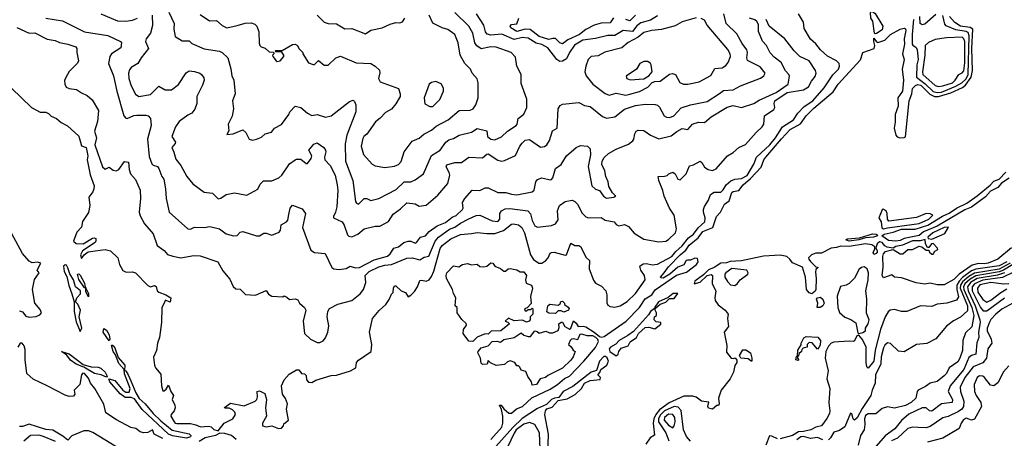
# Model space of a CAD drawing. Extents: x 1995148 to 2088947, y 769131 to 906009.
# Tile 212 of 256: x 2030765 to 2037912, y 824644 to 827683. Entities that reach past the tile are written whole.
import ezdxf

# ---------------------------------------------------------------- set-up
doc = ezdxf.new("R2010")
doc.units = 0

msp = doc.modelspace()

# ---------------------------------------------------------------- linework, layer by layer
at = {"layer": '0CON05XD'}
for points in [[(2030706.2, 827186.2), (2030850, 827045), (2030915, 827012.5), (2030955, 827012.5), (2030975, 827002.5), (2030995, 826982.5), (2031032.5, 826965), (2031066.8, 826936.8), (2031111.7, 826911.7), (2031195, 826836.7), (2031215, 826767.5), (2031247.5, 826755), (2031260, 826695), (2031256, 826665), (2031277.3, 826557.3), (2031305, 826477.5), (2031303.1, 826455), (2031296.4, 826433.6), (2031266.7, 826395), (2031273.8, 826335), (2031265, 826282.5), (2031222.3, 826217.7), (2031213.6, 826176.4), (2031180.5, 826139.5), (2031156.7, 826075), (2031175, 826058.8), (2031225, 826056.7), (2031295, 826096.7), (2031305, 826100), (2031317.5, 826095), (2031318.8, 826075), (2031312.5, 826065), (2031222.5, 826005), (2031207.5, 825975), (2031215, 825950), (2031233.3, 825976.7), (2031262.3, 825997.7), (2031314.4, 826005.6), (2031385, 826014.6), (2031425.3, 826005.3), (2031478.8, 825955), (2031490.8, 825905), (2031515, 825862.9), (2031538.8, 825851.2), (2031585, 825852), (2031605, 825846), (2031695, 825754), (2031715, 825743.3), (2031745, 825752.5), (2031755, 825747.5), (2031763.8, 825715), (2031774.2, 825704.2), (2031825, 825686.2), (2031862.5, 825665), (2031858.3, 825631.7), (2031821.7, 825648.3), (2031820, 825635), (2031796, 825595), (2031795.7, 825485), (2031780, 825375), (2031765.7, 825334.3), (2031758.6, 825281.4), (2031736.4, 825233.6), (2031743.8, 825175), (2031750, 825155), (2031790.5, 825110.5), (2031793.8, 825025), (2031805, 824990), (2031815, 824990), (2031829.3, 825000.7), (2031845, 825030), (2031863.3, 824983.3), (2031882.5, 824955), (2031873.3, 824925), (2031891.2, 824885), (2031893.8, 824865), (2031886.1, 824843.9), (2031863.9, 824816.1), (2031863.3, 824805), (2031886.7, 824765), (2031895, 824754), (2031905, 824752), (2032005, 824752.5), (2032043.1, 824743.1), (2032078.3, 824728.3), (2032135, 824733.3), (2032155, 824727.5), (2032175, 824707.5), (2032205, 824697.5), (2032250, 824755), (2032312.5, 824785), (2032331.7, 824818.3), (2032327.5, 824835), (2032310.7, 824850.7), (2032285, 824862.5), (2032255, 824862.5), (2032251.7, 824868.3), (2032295, 824900), (2032395, 824881.2), (2032475, 824913.3), (2032486.7, 824925), (2032492.5, 824945), (2032490, 824985), (2032505, 824990), (2032545, 824970), (2032556.7, 824925), (2032550, 824865), (2032556.7, 824805), (2032527.5, 824755), (2032527.5, 824735), (2032555, 824726.7), (2032596.1, 824736.1), (2032645, 824716.7), (2032665, 824717.5), (2032680, 824735), (2032681.7, 824748.3), (2032716.7, 824775), (2032702.5, 824855), (2032710, 824895), (2032695, 824932.5), (2032673.3, 824965), (2032666.7, 825025), (2032685, 825070), (2032720.7, 825109.3), (2032775, 825142.5), (2032791.7, 825141.7), (2032810, 825115), (2032831.7, 825111.7), (2032845, 825100), (2032848.3, 825068.3), (2032861.7, 825051.7), (2032885, 825050), (2032915, 825067.5), (2033025, 825101.2), (2033065, 825102), (2033167.5, 825135), (2033206.2, 825155), (2033210, 825195), (2033225, 825212.5), (2033316.1, 825273.9), (2033321.2, 825325), (2033303.3, 825415), (2033326.2, 825515), (2033375, 825573.3), (2033423.3, 825615), (2033448.3, 825651.7), (2033465, 825690), (2033477, 825703), (2033477.5, 825735), (2033485, 825750), (2033495, 825750), (2033533.9, 825713.9), (2033565, 825702.5), (2033585, 825672.5), (2033605, 825683.3), (2033630.5, 825709.5), (2033653.8, 825745), (2033670.7, 825789.3), (2033685, 825792.5), (2033715, 825786.2), (2033736.7, 825795), (2033755, 825818.8), (2033771.5, 825858.5), (2033818.1, 826021.9), (2033832.2, 826045), (2033895, 826091.8), (2033964.4, 826124.4), (2034045, 826130), (2034085, 826139.4), (2034155, 826130), (2034215, 826132.2), (2034278.1, 826151.9), (2034335, 826198.8), (2034348.3, 826201.7), (2034386.7, 826195), (2034409.2, 826175), (2034430, 826135), (2034473.8, 825975), (2034495, 825942.9), (2034532.5, 825915), (2034555, 825916), (2034583.3, 825935), (2034601.2, 825955), (2034615, 825987.5), (2034625, 825993.8), (2034645, 825996), (2034725, 825973.8), (2034733.8, 825976.2), (2034765, 826060), (2034795, 826043.3), (2034825, 826043.3), (2034835, 826037.5), (2034877.3, 825957.3), (2034900.8, 825935), (2034899.4, 825875), (2034931.1, 825791.1), (2034945, 825771.4), (2034987.6, 825747.6), (2035020, 825715), (2035027, 825687), (2035026.7, 825626.7), (2035035, 825610.8), (2035052.2, 825602.2), (2035085, 825595.6), (2035123.6, 825606.4), (2035175, 825638.1), (2035235.3, 825694.7), (2035304.4, 825795), (2035299.4, 825825), (2035274.3, 825865), (2035266.2, 825893.8), (2035290.5, 825910.5), (2035315, 825912.9), (2035355, 825902.5), (2035395, 825909.4), (2035499.5, 825965), (2035529, 826001), (2035575, 826041.1), (2035620.8, 826099.2), (2035656.4, 826125), (2035689, 826171), (2035737.3, 826215), (2035740.8, 826245), (2035728, 826285), (2035728, 826305), (2035735, 826326.7), (2035765, 826372.5), (2035778.6, 826415), (2035805, 826430.9), (2035855, 826430.8), (2035872.2, 826447.8), (2035892.9, 826485), (2035927.6, 826512.4), (2035955, 826525.5), (2036005, 826530), (2036045, 826553.2), (2036094.6, 826635), (2036114.3, 826685.7), (2036209.7, 826775), (2036250.9, 826825), (2036301.5, 826905), (2036381.4, 826955), (2036412.9, 827005), (2036458.2, 827051.8), (2036521.4, 827095), (2036605, 827189.2), (2036666.5, 827283.5), (2036708.6, 827325), (2036715.8, 827345), (2036713.8, 827365), (2036693.2, 827383.2), (2036627.6, 827417.6), (2036578, 827465), (2036545, 827508), (2036505, 827541.2), (2036458.8, 827618.8), (2036454.2, 827665), (2036418.8, 827725)], [(2031355, 827725.6), (2031475, 827675.5), (2031535, 827672.2), (2031585, 827680), (2031621.2, 827695)], [(2031726.9, 827716.9), (2031728.3, 827641.7), (2031715.6, 827585), (2031684.4, 827545), (2031678.6, 827525), (2031700, 827475), (2031646.2, 827405), (2031623.8, 827365), (2031575, 827336.2), (2031562.1, 827317.9), (2031555.7, 827294.3), (2031557.8, 827255), (2031573.4, 827203.4), (2031605, 827142.5), (2031630, 827125), (2031715, 827140), (2031775, 827201.2), (2031822.5, 827175), (2031866.8, 827173.2), (2031917.2, 827212.8), (2031973.6, 827296.4), (2031995, 827310.8), (2032035, 827308), (2032072.5, 827295), (2032086, 827286), (2032101.7, 827261.7), (2032104, 827245), (2032093.2, 827206.8), (2032050, 827125), (2032050, 827075), (2032037, 827033), (2032013.8, 827005), (2031985, 826990.6), (2031924, 826945), (2031895.8, 826904.2), (2031868.8, 826835), (2031896, 826795), (2031895, 826783.3), (2031868.8, 826755), (2031885, 826722.5), (2031899.7, 826669.7), (2031935, 826623.8), (2031978, 826545), (2032021.2, 826491.2), (2032105, 826432), (2032165, 826423.3), (2032205, 826383.3), (2032225, 826386.7), (2032265, 826413.8), (2032323.9, 826426.1), (2032415, 826410), (2032495, 826452.5), (2032511.7, 826488.3), (2032535, 826512.5), (2032595, 826513.8), (2032646.2, 826535), (2032668.8, 826555), (2032724.3, 826635.7), (2032764.1, 826665.9), (2032775, 826671.2), (2032805, 826670), (2032845, 826640), (2032855, 826640), (2032880, 826675), (2032886.2, 826695), (2032863, 826737), (2032901.2, 826778.8), (2032925, 826790), (2032973.3, 826755), (2032985.9, 826735.9), (2032988, 826725), (2032976.7, 826685), (2032980, 826665), (2033018.8, 826625), (2033054.1, 826554.1), (2033070.6, 826485), (2033075.6, 826445), (2033066.9, 826325), (2033057.1, 826285), (2033042, 826255), (2033044, 826245), (2033106.4, 826216.4), (2033121.3, 826191.3), (2033145, 826122), (2033155, 826111.4), (2033175, 826105.7), (2033218.8, 826125), (2033265, 826166), (2033345, 826183.3), (2033380, 826185), (2033442.6, 826217.4), (2033475, 826270.8), (2033529.4, 826310.6), (2033575, 826354.2), (2033635, 826346.2), (2033665, 826330), (2033715, 826336.7), (2033801.2, 826408.8), (2033872.9, 826495), (2033887.1, 826555), (2033882.9, 826575), (2033861.1, 826615), (2033865, 826630), (2033924.6, 826645.4), (2033973.2, 826646.8), (2034025, 826684.2), (2034125, 826681.4), (2034155, 826708), (2034165, 826709.2), (2034235, 826662.2), (2034265, 826655.7), (2034285, 826660), (2034363.9, 826696.1), (2034394.6, 826765.4), (2034412.6, 826787.4), (2034435, 826807.8), (2034465, 826813.1), (2034545, 826758.8), (2034575, 826763.3), (2034592.5, 826775), (2034610.8, 826805), (2034632.9, 826877.1), (2034666.7, 826895), (2034673.8, 827035), (2034688.8, 827061.2), (2034705, 827070), (2034825, 827081.4), (2034865, 827060), (2034905, 827054), (2034995, 826980.8), (2035025, 826968.6), (2035085, 826976.9), (2035155.4, 827034.6), (2035235, 827060.6), (2035305, 827070.6), (2035377.7, 827067.7), (2035395, 827063.3), (2035408.8, 827048.8), (2035444.1, 826984.1), (2035460, 826975), (2035484.1, 826974.1), (2035513.9, 826986.1), (2035567.3, 827042.7), (2035635, 827065.7), (2035755, 827088.9), (2035845, 827146.7), (2035875, 827168.6), (2035945, 827174.5), (2035997, 827203), (2036141.7, 827258.3), (2036167.5, 827275), (2036176.7, 827295), (2036140.3, 827340.3), (2036047.5, 827387.5), (2036042.5, 827405), (2036049.2, 827445), (2036044.2, 827465), (2036009.1, 827509.1), (2035969.6, 827579.6), (2035892.3, 827655), (2035876.2, 827725)], [(2031848.1, 827738.1), (2031885.8, 827655), (2031883.8, 827615), (2031895, 827560), (2031945, 827530), (2031995, 827530), (2032015, 827510), (2032105, 827471.2), (2032215, 827454), (2032234.1, 827444.1), (2032275.7, 827405.7), (2032297.1, 827327.1), (2032306.2, 827275), (2032318.8, 827245), (2032330, 827145), (2032310, 827095), (2032316.2, 827035), (2032308.3, 826981.7), (2032277.5, 826925), (2032283, 826877), (2032270, 826850), (2032315, 826853.3), (2032385, 826882.5), (2032407.5, 826865), (2032430, 826815), (2032455, 826808.8), (2032485, 826816.2), (2032519.7, 826830.3), (2032546.1, 826853.9), (2032594.1, 826865.9), (2032615, 826896.7), (2032665, 826922), (2032720, 826995), (2032726.2, 827015), (2032763.8, 827056.2), (2032805.7, 827045.7), (2032855, 827004.2), (2032885, 826988), (2032925, 826993.8), (2032985.9, 826975.9), (2033025, 826985.6), (2033159.7, 827090.3), (2033185, 827098.8), (2033195, 827090), (2033204.3, 827065), (2033204.3, 827014.3), (2033138.9, 826845), (2033128.5, 826781.5), (2033130.5, 826655), (2033183.3, 826515), (2033202.7, 826362.7), (2033210.5, 826350.5), (2033225, 826343.3), (2033265, 826386.2), (2033285, 826386), (2033315, 826370.8), (2033372.5, 826385), (2033498.9, 826451.1), (2033555, 826506.9), (2033605, 826505.7), (2033635, 826520.8), (2033696.2, 826565), (2033755, 826696.2), (2033816.2, 826735), (2033858.8, 826795), (2033879.7, 826810.3), (2033915, 826821.4), (2033955.6, 826844.4), (2034043.7, 826866.3), (2034085, 826894), (2034156.4, 826876.4), (2034162, 826835), (2034185, 826815.8), (2034215, 826810.8), (2034263.6, 826833.6), (2034305, 826873.8), (2034368.8, 826915), (2034376.2, 826925), (2034383.9, 826966.1), (2034425, 826997.5), (2034445.8, 827045), (2034446.8, 827106.8), (2034405, 827220), (2034406, 827285), (2034373.8, 827345), (2034365, 827410), (2034332.5, 827445), (2034225, 827484.2), (2034185.6, 827485.6), (2034115, 827470.4), (2034082.9, 827492.9), (2034069.6, 827515), (2034055.6, 827585), (2034025.6, 827635), (2033925, 827734.4)], [(2035395, 827710.5), (2035345, 827680.4), (2035275, 827661.2), (2035245, 827638.8), (2035212.7, 827597.3), (2035145, 827605.6), (2035085, 827567.5), (2035035, 827568.5), (2034945.7, 827545.7), (2034853.1, 827535), (2034792.9, 827497.1), (2034755.5, 827445), (2034735, 827398.6), (2034705, 827382.5), (2034685, 827380), (2034664.7, 827394.7), (2034599.1, 827479.1), (2034555, 827501.8), (2034515, 827512.3), (2034455, 827548.2), (2034415, 827552.9), (2034355, 827539.6), (2034265, 827577.5), (2034185, 827570.5), (2034157.6, 827577.6), (2034146.9, 827595), (2034135, 827642.5), (2034080, 827725)], [(2036975, 827580), (2036970, 827585), (2036958.3, 827671.7), (2036942.5, 827695), (2036940, 827735), (2036947, 827743), (2036955, 827743.3), (2036975, 827727.5), (2037030.6, 827635), (2037025, 827608.8), (2036985, 827582.5), (2036975, 827580)], [(2030745, 827626.5), (2030835, 827585.6), (2030875, 827587.5), (2030965, 827542.5), (2031022.7, 827532.7), (2031055, 827517.1), (2031115, 827505.6), (2031172.5, 827485), (2031181.2, 827475), (2031180, 827445), (2031193.3, 827385), (2031185, 827367.5), (2031125, 827306.2), (2031112, 827285), (2031090, 827245), (2031093.3, 827215), (2031103.6, 827193.6), (2031123.9, 827183.9), (2031177.3, 827177.3), (2031215, 827151.2), (2031255, 827133.8), (2031290.6, 827100.6), (2031337.5, 827025), (2031330.9, 826945), (2031308.6, 826875), (2031323.3, 826825), (2031311.8, 826775), (2031365.8, 826615.8), (2031385, 826597.5), (2031415, 826612.5), (2031445, 826591.2), (2031465, 826586.7), (2031485, 826596.7), (2031525, 826652.5), (2031555, 826650), (2031560, 826595), (2031570, 826565), (2031605, 826522.5), (2031640.8, 826445), (2031642.5, 826385), (2031632.9, 826285), (2031639.7, 826259.7), (2031671.2, 826201.2), (2031735, 826127.5), (2031763.3, 826045), (2031815, 826008), (2031839.1, 825979.1), (2031877.1, 825967.1), (2031935, 825954), (2032028.6, 825971.4), (2032075, 825968.1), (2032202.5, 825925), (2032239.3, 825859.3), (2032290.7, 825800.7), (2032315, 825746.7), (2032335, 825730), (2032365, 825726.7), (2032405, 825689.2), (2032476.6, 825683.4), (2032555, 825717.5), (2032570.5, 825690.5), (2032595, 825676.2), (2032675, 825672.5), (2032685, 825677.5), (2032705, 825670), (2032723, 825653), (2032765, 825657.5), (2032785, 825650), (2032797.5, 825625), (2032833.3, 825595), (2032841.2, 825575), (2032822, 825495), (2032833.8, 825405), (2032875, 825363.8), (2032925, 825340), (2032945, 825340), (2032967.7, 825352.3), (2032985.7, 825374.3), (2033002, 825415), (2033008.2, 825461.8), (2032996.4, 825525), (2033003.1, 825565), (2033013.8, 825586.2), (2033075, 825617.5), (2033176.7, 825645), (2033236.6, 825693.4), (2033260, 825725), (2033277.1, 825775), (2033273.3, 825825), (2033302.2, 825855), (2033371.9, 825888.1), (2033415, 825901.5), (2033465, 825906.2), (2033575, 825952.1), (2033615, 825954.8), (2033670, 825940), (2033701.2, 825958.8), (2033734.5, 825965.5), (2033780.3, 826075), (2033805, 826103.9), (2033885, 826162.4), (2033925, 826176.7), (2033964, 826206), (2034025, 826237.9), (2034079.1, 826260.9), (2034105, 826264.4), (2034195, 826221.8), (2034235, 826219.1), (2034250.5, 826235), (2034251.2, 826275), (2034261.9, 826295), (2034289.5, 826310.5), (2034322.8, 826312.8), (2034454.5, 826294.5), (2034472.6, 826272.6), (2034485.6, 826225), (2034505, 826186.2), (2034525, 826176.2), (2034625, 826190), (2034655, 826200), (2034675, 826230), (2034669.4, 826295), (2034684, 826335), (2034725, 826362.9), (2034775, 826373.3), (2034795, 826363.3), (2034815, 826343.3), (2034849.1, 826279.1), (2034875, 826252.9), (2034895, 826245.8), (2034985, 826246.7), (2035015, 826226.7), (2035080, 826215), (2035095, 826197.5), (2035115, 826187.5), (2035155, 826197.5), (2035185, 826181.2), (2035224.5, 826134.5), (2035295, 826088.8), (2035405, 826070), (2035455, 826075.8), (2035475, 826087.5), (2035524.5, 826135), (2035533.9, 826165), (2035515.3, 826265.3), (2035481.5, 826315), (2035442.7, 826402.7), (2035434.2, 826444.2), (2035403.8, 826515), (2035400, 826545), (2035445, 826547.5), (2035465, 826552.5), (2035476.7, 826563.3), (2035507, 826577), (2035523.6, 826563.6), (2035541.2, 826525), (2035559.5, 826520.5), (2035603.8, 826565), (2035627, 826623), (2035655, 826630), (2035705, 826656.2), (2035717.3, 826647.3), (2035735, 826613.3), (2035762.5, 826595), (2035795, 826588.8), (2035820.5, 826599.5), (2035903.3, 826695), (2035945, 826720), (2035984.3, 826755.7), (2036034.1, 826775.9), (2036110, 826865), (2036155.6, 826904.4), (2036166, 826925), (2036172.5, 826985), (2036238.3, 827031.7), (2036247.5, 827045), (2036242.5, 827075), (2036247.5, 827095), (2036335, 827155.4), (2036455, 827173.3), (2036491.4, 827195), (2036512.6, 827237.4), (2036540.3, 827269.7), (2036545.8, 827295), (2036542, 827315), (2036495, 827384.2), (2036426.9, 827416.9), (2036386.4, 827456.4), (2036318, 827545), (2036204.7, 827635), (2036184.4, 827685)], [(2030955, 827693.3), (2031075, 827675.5), (2031235, 827594.2), (2031405, 827568.8), (2031496.7, 827525), (2031503.8, 827515), (2031500.7, 827479.3), (2031430.8, 827435), (2031420, 827415), (2031410, 827365), (2031446.7, 827275), (2031469.5, 827165), (2031520.8, 826985), (2031535, 826968.8), (2031545, 826966), (2031592.7, 826987.3), (2031615, 826989.2), (2031681.1, 826991.1), (2031698, 826985), (2031714.2, 826965), (2031719.2, 826915), (2031692.9, 826815), (2031705, 826690), (2031725, 826636.7), (2031735, 826626.7), (2031765, 826617.5), (2031775, 826603.3), (2031797.1, 826545), (2031810.8, 826525), (2031824.2, 826455), (2031828.8, 826385), (2031851.2, 826285), (2031985, 826164), (2032005, 826162), (2032035, 826176.2), (2032104.1, 826174.1), (2032145, 826182), (2032215.8, 826165.8), (2032265, 826127.5), (2032316.8, 826113.2), (2032344.2, 826115.8), (2032365, 826140), (2032385, 826146.7), (2032484.1, 826114.1), (2032505, 826113.8), (2032537, 826133), (2032555, 826133.3), (2032595, 826120), (2032649.3, 826140.7), (2032657.5, 826155), (2032663.3, 826195), (2032703.1, 826216.9), (2032711.9, 826228.1), (2032717.8, 826267.8), (2032727.5, 826315), (2032745, 826336.7), (2032815, 826310), (2032840, 826275), (2032818.8, 826175), (2032879.5, 826009.5), (2032905, 825992), (2032982.5, 825985), (2033031.9, 825885), (2033045, 825875.6), (2033085, 825870.6), (2033135, 825877.1), (2033165, 825893.8), (2033202.3, 825882.3), (2033232.5, 825885), (2033339.1, 825940.9), (2033435, 825966.2), (2033455, 825983.3), (2033481.2, 826025), (2033515, 826035.4), (2033553.4, 826066.6), (2033585, 826076.4), (2033605.6, 826075.6), (2033635, 826062), (2033645, 826066), (2033675, 826104), (2033710, 826115), (2033738, 826145), (2033795, 826187.5), (2033855, 826211.8), (2033905, 826249.4), (2033932.5, 826262.5), (2033979.2, 826305), (2033983.8, 826315), (2033980, 826355), (2033997.5, 826385), (2034050, 826445), (2034105, 826443.3), (2034145, 826462.5), (2034165, 826463.3), (2034235, 826428), (2034295, 826428.6), (2034335, 826415.7), (2034375, 826411.1), (2034486, 826434), (2034500, 826445), (2034512.9, 826505), (2034525, 826524.2), (2034555, 826534.4), (2034615, 826520), (2034625, 826522.5), (2034635.8, 826534.2), (2034655, 826603.3), (2034695, 826632), (2034735.5, 826694.5), (2034805, 826754.3), (2034835, 826769.4), (2034885.8, 826765.8), (2034905.7, 826745.7), (2034908.8, 826701.2), (2034892.1, 826617.9), (2034917.7, 826477.7), (2034943.9, 826453.9), (2034975, 826442.5), (2035001.7, 826401.7), (2035025, 826388), (2035077.5, 826395), (2035092.5, 826405), (2035088, 826408), (2035067, 826427), (2035041.7, 826471.7), (2035036.7, 826505), (2035018.9, 826545), (2035012.9, 826585), (2034991.7, 826631.7), (2034992.9, 826655), (2035007, 826683), (2035039.3, 826710.7), (2035095, 826743.1), (2035185, 826780), (2035215, 826802.5), (2035224.2, 826815), (2035230, 826855), (2035240, 826875), (2035255, 826880.8), (2035295, 826878.8), (2035344.3, 826844.3), (2035405, 826818.8), (2035495, 826840), (2035535, 826872.5), (2035575, 826893.8), (2035615, 826886.7), (2035650, 826925), (2035667, 826933), (2035695, 826940), (2035735, 826936), (2035785, 826978.8), (2035901.2, 827048.8), (2035945, 827060), (2036005, 827045.8), (2036095, 827074.7), (2036131.6, 827098.4), (2036256.6, 827153.4), (2036342.5, 827215), (2036352.3, 827272.3), (2036349.2, 827285), (2036325, 827310.8), (2036291.3, 827371.3), (2036240.9, 827410.9), (2036212.2, 827442.2), (2036185.5, 827495.5), (2036156.8, 827526.8), (2036126.9, 827596.9), (2036127.7, 827647.7), (2036115, 827670), (2036101.4, 827681.4), (2036063, 827693)], [(2032075, 827720), (2032143.3, 827675), (2032195, 827678), (2032235, 827641.2), (2032270, 827625), (2032345, 827640), (2032401.2, 827658.8), (2032445, 827659.2), (2032471.4, 827651.4), (2032485.5, 827635.5), (2032500, 827595), (2032502.7, 827512.7), (2032508.8, 827495), (2032517.5, 827485), (2032546.2, 827476.2), (2032575, 827450), (2032608.3, 827448.3), (2032610, 827435), (2032600, 827425), (2032602.5, 827415), (2032627.5, 827385), (2032635, 827380), (2032655, 827383.3), (2032683.3, 827415), (2032683.3, 827425), (2032668.3, 827448.3), (2032625, 827450), (2032620, 827455), (2032625, 827460), (2032671.7, 827458.3), (2032745, 827503.3), (2032765, 827506.2), (2032782.5, 827495), (2032792.5, 827475), (2032820, 827445), (2032820, 827435), (2032860.5, 827370.5), (2032895, 827357.5), (2032905, 827357.5), (2032935, 827387.5), (2032975, 827353.3), (2033005, 827353.3), (2033061.2, 827405), (2033095, 827418.6), (2033208.8, 827368.8), (2033314.2, 827364.2), (2033346.4, 827346.4), (2033376, 827316), (2033378.3, 827298.3), (2033370, 827255), (2033383, 827233), (2033515, 827182.5), (2033527.1, 827145), (2033525.8, 827125), (2033495, 827071.2), (2033465, 827033.8), (2033420.9, 827009.1), (2033382.1, 826967.9), (2033347.9, 826942.1), (2033285, 826852.5), (2033262.5, 826835), (2033255, 826820), (2033242.9, 826765), (2033260, 826705), (2033323.2, 826633.2), (2033345, 826621.2), (2033415, 826611.2), (2033485, 826620.8), (2033515, 826630.8), (2033535, 826653.3), (2033555.8, 826725), (2033615, 826802), (2033665, 826822), (2033699.1, 826850.9), (2033755, 826880.8), (2033788.9, 826911.1), (2033875, 826956.9), (2033955, 827024.2), (2034035, 827027.1), (2034055.8, 827035), (2034076.9, 827065), (2034092.9, 827115), (2034094.3, 827225), (2034085, 827253.3), (2034050, 827295), (2034037.5, 827325), (2033996.2, 827365), (2033961.9, 827425), (2033948.6, 827515), (2033925, 827576.2), (2033872.7, 827612.7), (2033832.5, 827625), (2033765, 827658.8), (2033737.5, 827715)], [(2032925, 827716.7), (2032975, 827666.2), (2033005, 827656.2), (2033065, 827652.5), (2033125, 827617.5), (2033175, 827618), (2033275, 827581.2), (2033314.1, 827605.9), (2033396.4, 827623.6), (2033455, 827651.2), (2033495, 827663.3), (2033525, 827661.2), (2033545, 827666.7), (2033561.2, 827695)], [(2034185, 824635.3), (2034265.8, 824724.2), (2034272.7, 824755), (2034273.2, 824805), (2034263.2, 824853.2), (2034248.8, 824885), (2034261.2, 824885), (2034279.3, 824859.3), (2034315, 824827.3), (2034335, 824826.4), (2034372.3, 824857.7), (2034414.7, 824875), (2034482.1, 824937.9), (2034615, 825000.5), (2034668.2, 825035), (2034720.8, 825079.2), (2034755, 825095.4), (2034860.9, 825205), (2034945, 825304.3), (2034966.3, 825346.3), (2034962.2, 825362.2), (2034946.9, 825376.9), (2034925, 825387.3), (2034885, 825387.1), (2034845, 825401.2), (2034832, 825398), (2034815, 825360), (2034785, 825367.5), (2034770, 825365), (2034760, 825355), (2034750, 825325), (2034769.3, 825309.3), (2034783.6, 825283.6), (2034797.5, 825275), (2034783.8, 825235), (2034765, 825212), (2034705, 825152.5), (2034599.3, 825100.7), (2034582.5, 825085), (2034544.2, 825075.8), (2034517.5, 825035), (2034485, 825030), (2034480, 825055), (2034453.9, 825093.9), (2034439.3, 825129.3), (2034405, 825140), (2034395, 825160), (2034385, 825170), (2034375, 825170), (2034360, 825195), (2034325, 825207.5), (2034305, 825200), (2034285, 825180), (2034225, 825172.5), (2034181.7, 825191.7), (2034165, 825210), (2034158.3, 825181.7), (2034125, 825180), (2034115, 825190), (2034110, 825225), (2034090, 825265), (2034092.5, 825275), (2034115, 825300), (2034165, 825316.7), (2034194.1, 825345.9), (2034228.8, 825348.8), (2034255, 825342.5), (2034278.3, 825361.7), (2034353.9, 825376.1), (2034405, 825410), (2034425, 825393.3), (2034455, 825382.5), (2034473, 825383), (2034505, 825423.3), (2034520.7, 825420.7), (2034535, 825407.5), (2034585, 825422.5), (2034610.7, 825410.7), (2034635, 825410), (2034675, 825427.5), (2034680.7, 825449.3), (2034677.5, 825475), (2034695, 825487.5), (2034705, 825487.5), (2034722.5, 825455), (2034755, 825437.5), (2034766.2, 825443.8), (2034785, 825497.5), (2034805, 825480), (2034820, 825455), (2034855, 825458.8), (2034875, 825452.9), (2034935.5, 825415.5), (2034972.8, 825382.8), (2034985, 825378.8), (2035007.3, 825382.7), (2035168.2, 825495), (2035265, 825593.1), (2035304.2, 825655.8), (2035354.6, 825685.4), (2035378.2, 825721.8), (2035531.8, 825828.2), (2035605, 825850.3), (2035677.3, 825905), (2035690.5, 825925), (2035685, 825949.2), (2035665, 825951.4), (2035635, 825936.9), (2035611.9, 825938.1), (2035604, 825935), (2035585, 825904.4), (2035543.5, 825886.5), (2035485, 825835.8), (2035435, 825806.7), (2035418.3, 825808.3), (2035416.7, 825815), (2035443.7, 825846.3), (2035475, 825888.5), (2035558.9, 825975), (2035600.5, 826009.5), (2035625, 826047.5), (2035689.8, 826100.2), (2035723.6, 826145), (2035795.5, 826174.5), (2035823.1, 826255), (2035850.9, 826285), (2035880, 826345), (2035915, 826368), (2035935, 826428.5), (2035945, 826436), (2035985.7, 826444.3), (2036015.4, 826485), (2036070.5, 826529.5), (2036146.5, 826613.5), (2036165.4, 826665), (2036180, 826685), (2036295, 826817.5), (2036358.8, 826885), (2036432.3, 826927.7), (2036475, 826985.5), (2036529.5, 827040.5), (2036670.5, 827159.5), (2036705, 827214.4), (2036867.3, 827392.7), (2036886.2, 827445), (2036966.7, 827475), (2036973.3, 827495), (2036964, 827525), (2036965, 827550), (2036983.3, 827523.3), (2036995, 827516.7), (2037045, 827534), (2037085, 827574.4), (2037156.2, 827615), (2037185, 827621.9), (2037195.9, 827615.9), (2037197.7, 827605), (2037185.5, 827545), (2037188.4, 827505), (2037173.3, 827435), (2037184.4, 827395), (2037170, 827325), (2037181.5, 827245), (2037172.9, 827165), (2037138.9, 827115), (2037141.6, 827055), (2037119.2, 826995), (2037120.5, 826939.5), (2037113.8, 826895), (2037124.5, 826844.5), (2037135, 826832.5), (2037153.6, 826826.4), (2037185, 826826.7), (2037195, 826833.8), (2037221.5, 827095), (2037240.4, 827145), (2037246.4, 827183.6), (2037268.1, 827205), (2037285, 827211.4), (2037305, 827206.8), (2037372.1, 827142.1), (2037405, 827126.1), (2037435, 827124.5), (2037525, 827151.9), (2037608.2, 827191.8), (2037631.1, 827208.9), (2037670.4, 827265), (2037681.1, 827315), (2037677, 827475), (2037683.1, 827613.1), (2037665, 827626.2), (2037595, 827636.9), (2037552.7, 827662.7), (2037515, 827705.2)], [(2035075, 827695.6), (2035050.4, 827659.6), (2034985, 827657.7), (2034935, 827642.9), (2034875, 827612.7), (2034829.5, 827575), (2034743.1, 827536.9), (2034705, 827508.1), (2034685, 827515.7), (2034655, 827545.3), (2034635, 827547.3), (2034605, 827539.4), (2034535, 827561.8), (2034470.6, 827610.6), (2034435, 827614.2), (2034375, 827598.2), (2034329.4, 827625), (2034324.4, 827635), (2034335, 827647.8), (2034375, 827653.3), (2034389.2, 827695)], [(2035675, 827695.7), (2035575, 827666.9), (2035522.6, 827637.4), (2035425, 827612.2), (2035352.5, 827605), (2035295, 827589.5), (2035253.9, 827556.1), (2035183, 827517), (2035135, 827479.4), (2035012.5, 827447.5), (2034965, 827421.4), (2034913.3, 827415), (2034891.2, 827395), (2034874.4, 827345.6), (2034868, 827305), (2034876.2, 827275), (2034926.2, 827215), (2035015, 827147.5), (2035045, 827135.8), (2035095, 827148.6), (2035165, 827135.4)], [(2035235.3, 827714.7), (2035195, 827673.5), (2035165, 827685.4)], [(2035165, 827135.4), (2035195, 827142.4), (2035265, 827161.1), (2035325.6, 827194.4), (2035355, 827226.5), (2035375, 827233.8), (2035415, 827236.2), (2035481.7, 827288.3), (2035503.6, 827293.6), (2035525.8, 827285.8), (2035558, 827228), (2035582.5, 827215), (2035615.8, 827215.8), (2035697, 827233), (2035781.1, 827278.9), (2035810.5, 827329.5), (2035865, 827332.7), (2035890.3, 827349.7), (2035908.9, 827371.1), (2035924.4, 827415), (2035922.2, 827435), (2035905, 827467.5), (2035754.4, 827644.4), (2035735, 827680), (2035712.3, 827692.3)], [(2037252.7, 827685), (2037243.1, 827575), (2037244.4, 827504.4), (2037247, 827497), (2037272, 827482), (2037280.6, 827465), (2037286.4, 827395), (2037278, 827355), (2037274.7, 827265), (2037337.2, 827217.2), (2037395, 827162.5), (2037425, 827155.2), (2037455, 827156.5), (2037560.5, 827199.5), (2037602.6, 827225), (2037635, 827254.4), (2037649.3, 827285), (2037656.5, 827566.5), (2037650.2, 827590.2), (2037635, 827598.4), (2037559.6, 827609.6), (2037489.5, 827639.5), (2037481.2, 827651.2), (2037465, 827713.8)], [(2037415, 827720.4), (2037335, 827649.7), (2037315, 827646.2), (2037302.5, 827655), (2037299.1, 827705)], [(2037435, 827199.1), (2037465, 827203.8), (2037536.5, 827225), (2037556.5, 827245), (2037580.8, 827285), (2037605, 827296.7), (2037617.7, 827312.3), (2037625, 827370), (2037625.2, 827525), (2037618.7, 827545), (2037605.2, 827555.2), (2037491.5, 827551.5), (2037410.6, 827539.4), (2037361.7, 827518.3), (2037338.2, 827495), (2037335.3, 827425), (2037318.8, 827305), (2037321.2, 827285), (2037411.4, 827205), (2037435, 827199.1)], [(2035196.4, 827246.4), (2035295, 827254.5), (2035331.9, 827275), (2035355.5, 827305), (2035350, 827355), (2035345, 827365.8), (2035325, 827380), (2035295, 827378.6), (2035266.2, 827365), (2035241.2, 827325), (2035167, 827273), (2035172.5, 827255), (2035196.4, 827246.4)], [(2033742.7, 827052.7), (2033765, 827054), (2033815, 827103.3), (2033841.2, 827165), (2033841.2, 827185), (2033825, 827216.7), (2033785, 827233.3), (2033753.6, 827226.4), (2033737.5, 827215), (2033701.2, 827115), (2033705, 827072.5), (2033742.7, 827052.7)], [(2037125, 826074.8), (2037070.5, 826080.5), (2037023.3, 826115), (2037040, 826125), (2037105, 826139.5), (2037165, 826162), (2037265, 826162.4), (2037357.6, 826192.4), (2037463.5, 826256.5), (2037511.4, 826278.6), (2037564.5, 826315.5), (2037638.9, 826351.1), (2037716.1, 826403.9), (2037809.2, 826480.8), (2037835, 826511.4), (2037874, 826526), (2037923.6, 826576.4)], [(2037947, 826533), (2037892.7, 826497.3), (2037865, 826466.1), (2037812.2, 826437.8), (2037775, 826398), (2037675, 826322.8), (2037625, 826302), (2037425.3, 826185), (2037326.7, 826143.3), (2037295, 826116.9), (2037185, 826094.1), (2037155, 826079.8), (2037125, 826074.8)], [(2037035.5, 826165.5), (2037065, 826172), (2037295, 826203), (2037363.3, 826235), (2037393.3, 826265), (2037374.2, 826274.2), (2037345, 826275.7), (2037275, 826246.7), (2037075, 826220), (2037063.9, 826233.9), (2037062.3, 826275), (2037055.5, 826295), (2037033.3, 826306.7), (2037025, 826303.3), (2037001.4, 826245), (2037017.9, 826215), (2037023.1, 826173.1), (2037035.5, 826165.5)], [(2037385, 826090), (2037480, 826130), (2037505.8, 826175.8), (2037475, 826175.3), (2037392.2, 826135), (2037356.7, 826105), (2037360, 826095), (2037385, 826090)], [(2030765, 825570), (2030785, 825562.5), (2030810.8, 825530.8), (2030834.3, 825524.3), (2030885, 825528.6), (2030910.5, 825539.5), (2030923.3, 825555), (2030915, 825580), (2030876, 825625), (2030858.1, 825725), (2030871.7, 825798.3), (2030907.5, 825845), (2030892.5, 825865), (2030920, 825915), (2030895, 825922.5), (2030855, 825917.5), (2030835, 825930), (2030785.5, 825985), (2030705, 826134.2)], [(2037965, 826026.7), (2037865, 825944.5), (2037793.8, 825915), (2037765, 825910.6), (2037725, 825914.1), (2037678.1, 825901.9), (2037584.6, 825835), (2037545, 825796.9), (2037475, 825757.5), (2037425, 825758.6), (2037375, 825770), (2037335, 825764.3), (2037272.4, 825772.4), (2037165, 825809.2), (2037115, 825813.3), (2037095, 825830), (2037035, 825810), (2037026, 825826), (2037032.7, 825887.3), (2037031.1, 825965), (2037035.8, 825984.2), (2037050.5, 825999.5), (2037105, 826013.8), (2037155, 825984), (2037175, 825983.8), (2037212.5, 826015), (2037245, 826016), (2037295, 826040), (2037313.6, 826033.6), (2037345, 826010), (2037365, 826010), (2037370, 825995), (2037385, 825980), (2037395, 825980), (2037407, 826003), (2037430, 826015), (2037427.5, 826025), (2037395, 826057.5), (2037384.1, 826055.9), (2037365, 826030), (2037355, 826030), (2037340, 826055), (2037336.7, 826086.7), (2037301.9, 826078.1), (2037245, 826076.7), (2037172.6, 826047.4), (2037125, 826037.7), (2037104.3, 826025.7), (2037062.5, 826032.5), (2037045, 826042.5), (2037025, 826066.4), (2037005, 826070), (2036990, 826055), (2036982.5, 826035), (2036980, 826025), (2036988.3, 826008.3), (2036988.6, 825995), (2036981.4, 825985), (2036965, 825977.5), (2036960, 825995), (2036972.7, 826017.3), (2036971.2, 826035), (2036949.4, 826049.4), (2036905, 826056), (2036785, 826035.6), (2036725, 826040), (2036695, 826028.2), (2036654.3, 826025), (2036585, 825987.8), (2036545, 825988), (2036512.7, 825977.3), (2036490, 825955), (2036493.3, 825945), (2036505, 825926.7), (2036545, 825890), (2036560, 825885), (2036545, 825870), (2036540.5, 825849.5), (2036547.5, 825805), (2036544, 825725), (2036538.1, 825711.9), (2036515, 825693.8), (2036495, 825700), (2036477.1, 825725), (2036470, 825815), (2036447.8, 825887.8), (2036375, 825918), (2036355.5, 825945.5), (2036333.3, 825963.3), (2036285, 825972.9), (2036165, 825967.3), (2036005, 825933.1), (2035922.6, 825927.4), (2035895, 825917), (2035854.2, 825915), (2035805, 825883.1), (2035765, 825868.4), (2035729.1, 825830.9), (2035666.7, 825785), (2035660, 825765), (2035705, 825778), (2035754.4, 825825.6), (2035783.8, 825833.8), (2035795, 825826.7), (2035791.5, 825765), (2035818.5, 825715), (2035810, 825665), (2035814.5, 825645), (2035835, 825614.4), (2035886.7, 825575), (2035906.7, 825545), (2035902.5, 825515), (2035910, 825455), (2035877.5, 825415), (2035897.3, 825317.3), (2035895, 825270), (2035930, 825225), (2035945, 825222.5), (2035958.3, 825228.3), (2035971.7, 825211.7), (2035970, 825195), (2035956.3, 825173.7), (2035946.3, 825123.7), (2035922.3, 825075), (2035857.9, 824995), (2035838.5, 824935), (2035842.5, 824895), (2035837.5, 824882.5), (2035825, 824882.5), (2035795, 824856.7), (2035765, 824863.3), (2035760, 824875), (2035766.4, 824906.4), (2035715, 824913.8), (2035675, 824944), (2035651.2, 824951.2), (2035585, 824949.4), (2035478.5, 824901.5), (2035409.5, 824850.5), (2035381.7, 824818.3), (2035367.3, 824785), (2035363.3, 824753.3), (2035372.5, 824667.5), (2035342, 824648), (2035309.3, 824600.7)], [(2036785, 826074.7), (2036762, 826085), (2036775, 826092.5), (2036861.1, 826098.9), (2036955, 826127.5), (2036981.2, 826125), (2036991.2, 826115), (2036963.3, 826105), (2036905, 826100), (2036855, 826084.7), (2036785, 826074.7)], [(2031205, 825420), (2031215.8, 825445), (2031197.5, 825525), (2031205.6, 825575), (2031188, 825618), (2031170, 825635), (2031181.2, 825665), (2031206.5, 825693.5), (2031205.9, 825714.1), (2031170, 825745), (2031156.6, 825795), (2031129.4, 825839.4), (2031115, 825882.5), (2031105, 825900), (2031095, 825902.5), (2031083.3, 825895), (2031088.8, 825855), (2031108.6, 825818.6), (2031123, 825753), (2031144.2, 825694.2), (2031160, 825635), (2031161.4, 825565), (2031175, 825490), (2031205, 825420)], [(2034055, 825347.5), (2034025, 825350), (2033983.8, 825405), (2033986.7, 825435), (2034007.5, 825465), (2034007, 825477), (2033975, 825507.5), (2033940, 825555), (2033940, 825595), (2033927, 825607), (2033930, 825665), (2033913.3, 825695), (2033907.5, 825725), (2033863.8, 825805), (2033860, 825825), (2033865, 825846.7), (2033915, 825897.5), (2033951.7, 825888.3), (2033980, 825905), (2034015, 825913.3), (2034045, 825902.5), (2034085, 825907.5), (2034105, 825892.5), (2034135, 825890), (2034157, 825893), (2034185, 825917.5), (2034200, 825915), (2034213.3, 825893.3), (2034255, 825877.5), (2034278.3, 825858.3), (2034291.7, 825858.3), (2034310, 825875), (2034325, 825877.5), (2034375, 825866.7), (2034398.3, 825851.7), (2034425, 825852.5), (2034443.3, 825825), (2034437.5, 825795), (2034441.7, 825771.7), (2034480, 825755), (2034487.5, 825735), (2034473, 825673), (2034477, 825623), (2034448.3, 825591.7), (2034430, 825585), (2034435, 825570), (2034445, 825570), (2034455, 825580), (2034475, 825580), (2034485, 825590), (2034490, 825585), (2034490, 825545), (2034470, 825525), (2034470, 825505), (2034463.3, 825495), (2034445, 825488), (2034415, 825502.5), (2034355, 825497.5), (2034313, 825517), (2034290, 825495), (2034308.3, 825488.3), (2034320, 825475), (2034257.5, 825425), (2034188.3, 825421.7), (2034165, 825400), (2034145, 825402.5), (2034085, 825377.5), (2034055, 825347.5)], [(2035955, 825754.2), (2035973.8, 825765), (2035994, 825795), (2036051.2, 825835), (2036053.8, 825845), (2036044.1, 825864.1), (2035935, 825876), (2035890, 825845), (2035882.9, 825835), (2035884, 825815), (2035902.8, 825782.8), (2035925, 825758), (2035955, 825754.2)], [(2037955, 825916.8), (2037875, 825873.2), (2037696.5, 825843.5), (2037655, 825818.7), (2037609.6, 825780.4), (2037594.7, 825755.3), (2037592.7, 825735), (2037645, 825605.5), (2037645, 825569.2), (2037595, 825524.3), (2037542.7, 825497.3), (2037491.7, 825458.3), (2037415, 825366.7), (2037348.6, 825331.4), (2037274.2, 825325.8), (2037185, 825271.2), (2037145, 825276), (2037085, 825332.5), (2037065, 825336.2), (2037045, 825320), (2037035, 825300), (2037019.1, 825235), (2037015.9, 825185), (2036976.2, 825105), (2036974.2, 825045.8), (2036952.7, 824995), (2036943.8, 824956.2), (2036879.3, 824860.7), (2036845, 824793.8), (2036825, 824776.7), (2036814.3, 824785), (2036805, 824822.5), (2036795, 824826.7), (2036755, 824727.5), (2036715, 824701.2), (2036675, 824690), (2036651.1, 824648.9), (2036635.5, 824634.5)], [(2036856.1, 825406.1), (2036885, 825413.1), (2036903.8, 825425), (2036903.8, 825445), (2036924.6, 825475), (2036930.3, 825505), (2036912.9, 825552.9), (2036914.5, 825654.5), (2036905.8, 825715), (2036924.5, 825795.5), (2036927.2, 825845), (2036915.6, 825875.6), (2036895, 825890), (2036875, 825885.2), (2036858.9, 825871.1), (2036824.1, 825805.9), (2036785, 825767.9), (2036765, 825755.6), (2036722.9, 825747.1), (2036700, 825675), (2036702.9, 825595), (2036716.4, 825556.4), (2036755, 825524.3), (2036797.6, 825507.6), (2036833.6, 825483.6), (2036850, 825410), (2036856.1, 825406.1)], [(2037974, 825906), (2037905.5, 825864.5), (2037875, 825853), (2037705, 825823.1), (2037665, 825800.5), (2037625.1, 825765), (2037617, 825745), (2037618.9, 825725), (2037677.5, 825595), (2037691.6, 825535), (2037676.9, 825453.1), (2037630.7, 825409.3), (2037610.5, 825355), (2037608.6, 825281.4), (2037590, 825225), (2037575, 825200), (2037513, 825157), (2037491.9, 825115), (2037475, 825096.9), (2037425, 825056.9), (2037374.2, 825045.8), (2037339.2, 825020.8), (2037287.5, 824995), (2037280, 824985), (2037270, 824935), (2037236.7, 824905), (2037195, 824882.5), (2037115, 824863.3), (2037065, 824872.5), (2037025, 824860), (2036979.1, 824820.9), (2036925, 824822.3), (2036905, 824810.6), (2036897.1, 824785), (2036900.8, 824745), (2036894.4, 824705.6), (2036867.3, 824665), (2036851.2, 824595)], [(2037930.9, 825925), (2037875.3, 825895.3), (2037705, 825872.6), (2037675, 825859.1), (2037608.6, 825811.4), (2037584, 825786), (2037568.6, 825755), (2037567.4, 825725), (2037578.4, 825671.6), (2037565, 825647.5), (2037495.5, 825624.5), (2037425, 825618.9), (2037385, 825601.8), (2037304.4, 825605.6), (2037204.3, 825565.7), (2037165, 825564), (2037115, 825579.2), (2037082.5, 825575), (2037068.5, 825561.5)], [(2031265, 825672), (2031245, 825708), (2031244.3, 825734), (2031235, 825735.8), (2031195, 825796.7), (2031185, 825836), (2031195, 825837.1), (2031205, 825828.5), (2031235, 825769.5), (2031240.6, 825740.6), (2031244.3, 825734), (2031265.8, 825695), (2031265, 825672)], [(2037912.3, 825845), (2037862.4, 825827.6), (2037715, 825803.9), (2037667.3, 825775), (2037645.2, 825745), (2037648.9, 825715), (2037701.5, 825605), (2037735.4, 825505), (2037737.2, 825485), (2037725.4, 825415), (2037727.8, 825375), (2037713.7, 825336.3), (2037706, 825255), (2037675, 825246.4), (2037655, 825230), (2037619, 825145), (2037518.1, 825025), (2037504.6, 824985), (2037535.6, 824925), (2037533.8, 824905), (2037455, 824894.4), (2037385, 824841.9), (2037368.8, 824845), (2037345, 824865.6), (2037315, 824864.6), (2037219.8, 824820.2), (2037165, 824772.5), (2037116.4, 824713.6), (2037047.2, 824662.8), (2036965, 824566.9)], [(2037978.5, 825851.5), (2037897.9, 825812.1), (2037755, 825792.1), (2037695, 825766.1), (2037678.4, 825745), (2037678.9, 825715), (2037739, 825595), (2037759, 825569), (2037785, 825569.8), (2037913.3, 825665)], [(2037944.1, 825765.9), (2037907.7, 825762.3), (2037815.2, 825775.2), (2037735, 825757.2), (2037716.4, 825735), (2037719.8, 825705), (2037755, 825650.9), (2037785, 825633.5), (2037815, 825646.5), (2037887.1, 825702.9), (2037931.4, 825728.6)], [(2035095, 825243.3), (2035110, 825255), (2035113.3, 825275), (2035130.7, 825299.3), (2035182.5, 825315), (2035196.2, 825345), (2035243.3, 825375), (2035257.5, 825405), (2035305, 825448.8), (2035330.7, 825450.7), (2035375, 825440), (2035418.3, 825471.7), (2035420, 825485), (2035385, 825490), (2035370, 825505), (2035372.5, 825525), (2035387.5, 825535), (2035387.5, 825555), (2035377.5, 825575), (2035380, 825590), (2035415, 825617.5), (2035455, 825632.5), (2035481.2, 825658.8), (2035515, 825660), (2035542.5, 825695), (2035508.8, 825695), (2035473.1, 825666.9), (2035402, 825635), (2035375, 825596.7), (2035373.9, 825586.1), (2035345, 825565.6), (2035330, 825540), (2035219.7, 825420.3), (2035180.4, 825389.6), (2035116.2, 825355), (2035093.1, 825326.9), (2035053.6, 825305), (2035044.6, 825294.6), (2035049.2, 825275), (2035095, 825243.3)], [(2036575, 825594.3), (2036554, 825595), (2036557.5, 825625), (2036550, 825655), (2036556.4, 825663.6), (2036575, 825668), (2036595, 825654), (2036603.5, 825625), (2036595, 825607.1), (2036575, 825594.3)], [(2034655, 825550), (2034605, 825552.5), (2034591.7, 825561.7), (2034600, 825605), (2034613, 825617), (2034675, 825610), (2034688.3, 825621.7), (2034693.6, 825636.4), (2034705, 825640), (2034720, 825625), (2034720, 825615), (2034746.4, 825596.4), (2034752.5, 825585), (2034750, 825575), (2034715, 825560), (2034695, 825570), (2034675, 825570), (2034655, 825550)], [(2037974, 825626), (2037895, 825581.2), (2037850.5, 825545), (2037815, 825507.8), (2037805, 825488.6), (2037788, 825445), (2037788.2, 825425), (2037816.2, 825365), (2037822.5, 825335), (2037792.9, 825295), (2037783.8, 825225), (2037755, 825191.1), (2037685, 825163.3), (2037625.3, 825085), (2037592.2, 825015), (2037593.5, 824985), (2037618.2, 824915), (2037615.2, 824874.8), (2037603, 824857), (2037580, 824840), (2037505, 824803.6), (2037465, 824793.3), (2037375, 824730), (2037345, 824719.4), (2037287.7, 824722.3), (2037245, 824725.6), (2037212, 824715), (2037136.4, 824645), (2037092.9, 824625)], [(2037068.5, 825561.5), (2037047.8, 825525), (2037013.1, 825435), (2036973.9, 825285), (2036966.1, 825203.9), (2036925, 825153.3), (2036915, 825162.5), (2036910, 825195), (2036908.9, 825308.9), (2036880, 825365), (2036855, 825393.3), (2036842.7, 825387.3), (2036825, 825352.5), (2036815, 825346.7), (2036785, 825350), (2036675, 825342.1), (2036655, 825333.9), (2036635, 825313.8), (2036616.2, 825275), (2036611.5, 825225), (2036633.5, 825135), (2036624, 825075), (2036646.2, 825005), (2036637.3, 824902.7), (2036645.4, 824845), (2036642.7, 824825), (2036625, 824788), (2036585, 824735.8), (2036545, 824724.4), (2036508, 824705), (2036454.5, 824694.5), (2036418, 824692), (2036374.6, 824664.6), (2036285, 824639.7)], [(2031415, 825352.9), (2031372.4, 825415), (2031375, 825441.2), (2031395, 825428.9), (2031415, 825394.4), (2031420.4, 825365), (2031415, 825352.9)], [(2036415, 825210), (2036400, 825215), (2036403, 825237), (2036410, 825240), (2036412.5, 825285), (2036437.5, 825322.5), (2036437.5, 825335), (2036457, 825373), (2036475, 825382.5), (2036558.3, 825378.3), (2036576.7, 825355), (2036575, 825320), (2036565, 825302.5), (2036555, 825292.5), (2036518.3, 825338.3), (2036495, 825340), (2036480, 825325), (2036480, 825305), (2036451.7, 825298.3), (2036441.7, 825288.3), (2036440, 825275), (2036421.7, 825258.3), (2036418.3, 825241.7), (2036410, 825240), (2036410, 825225), (2036420, 825215), (2036415, 825210)], [(2031803.9, 824643.9), (2031742.5, 824675), (2031730, 824705), (2031694.5, 824685.5), (2031665, 824684.5), (2031640.9, 824690.9), (2031607.5, 824715), (2031572.3, 824722.3), (2031468.2, 824778.3), (2031389.8, 824829.8), (2031375, 824893.1), (2031311.8, 825005), (2031278.9, 825045), (2031265, 825082), (2031235, 825115.4), (2031223.9, 825116.1), (2031215, 825106.2), (2031202.2, 825035), (2031162, 824995), (2031166.7, 824965), (2031155, 824951.2), (2031125, 824948.9), (2031095, 824958.2), (2030964.7, 825024.7), (2030862.7, 825072.8), (2030816.9, 825115), (2030805.5, 825214.5), (2030805, 825290), (2030798.6, 825315), (2030783.3, 825335), (2030768.8, 825335), (2030750.8, 825305)], [(2031975, 824646.2), (2031875, 824662.5), (2031844.7, 824675), (2031653.9, 824853.9), (2031599.8, 824929.8), (2031575, 824940), (2031531, 824941), (2031495, 824966.7), (2031420.2, 825055), (2031413.3, 825076.7), (2031455, 825063.2), (2031513.7, 824993.7), (2031535, 824979.1), (2031560.9, 824979.1), (2031566.8, 825006.8), (2031527.1, 825112.9), (2031524.5, 825145), (2031485, 825188.5), (2031460.9, 825250.9), (2031443.9, 825275), (2031430.9, 825319.1), (2031435, 825322.9), (2031445, 825315.9), (2031455, 825302.2), (2031480.4, 825230.4), (2031529.6, 825175), (2031527, 825137), (2031535, 825134), (2031553.1, 825105), (2031571, 825061), (2031608, 824975), (2031633.4, 824933.4), (2031675.8, 824895.8), (2031733.5, 824823.5), (2031790.1, 824770.1), (2031873.2, 824703.2), (2031995, 824677), (2032008.7, 824665), (2032005, 824654.8), (2031975, 824646.2)], [(2031395, 825087.1), (2031356.2, 825106.2), (2031309.5, 825115), (2031230.3, 825160.3), (2031175, 825181.9), (2031135, 825210.5), (2031107.1, 825247.1), (2031070, 825275), (2031125, 825258.2), (2031225, 825179.2), (2031285, 825162.5), (2031335, 825160.4), (2031355, 825152.6), (2031385.2, 825125), (2031399.6, 825095), (2031395, 825087.1)], [(2034599.6, 824525), (2034604.6, 824675), (2034578, 824815), (2034580.8, 824845), (2034591.9, 824858.1), (2034629.2, 824870.8), (2034675, 824920), (2034738.1, 824931.9), (2034796.9, 824963.1), (2034843, 825007), (2034864.3, 825045.7), (2034905, 825063.3), (2034978.3, 825071.7), (2034980, 825085), (2034962.5, 825105), (2034977, 825123), (2034982.5, 825145), (2035027.5, 825175), (2035040, 825205), (2035029.7, 825229.7), (2035018, 825238), (2035005, 825237.5), (2034973.9, 825205), (2034953.2, 825136.8), (2034913.8, 825125), (2034780.3, 825019.7), (2034709.6, 824985), (2034678.3, 824941.7), (2034646.3, 824936.3), (2034625, 824925.3), (2034590, 824890), (2034525, 824861.8), (2034411.6, 824788.4), (2034345, 824723.1), (2034221.1, 824585)], [(2036075, 825203.3), (2036051.7, 825221.7), (2036000, 825225), (2035990, 825245), (2036013.9, 825286.1), (2036035, 825286.2), (2036070, 825265), (2036080, 825225), (2036080, 825205), (2036075, 825203.3)], [(2037945, 825170), (2037905, 825126.7), (2037865, 825046.2), (2037835, 825026), (2037810.7, 825030.7), (2037768.6, 825085), (2037755, 825094.4), (2037732.1, 825097.9), (2037716, 825085), (2037693.3, 825035), (2037695.6, 824985), (2037707.8, 824955), (2037741.4, 824905), (2037747.5, 824875), (2037695, 824783.3), (2037675, 824776.2), (2037635, 824791.2), (2037613.8, 824775), (2037598.8, 824755), (2037583.8, 824716.2), (2037572.3, 824707.7), (2037465, 824646.2), (2037355, 824615.4)], [(2035634, 824624), (2035605, 824658), (2035584.5, 824705.5), (2035566.5, 824846.5), (2035545, 824871.5), (2035515, 824874.3), (2035445, 824843.2), (2035415, 824813), (2035401.1, 824785), (2035402.9, 824762.9), (2035454.8, 824685), (2035477.2, 824625)], [(2035505, 824720.8), (2035515, 824733.8), (2035522.8, 824765), (2035520, 824795), (2035505, 824817.1), (2035475, 824818.8), (2035445, 824796.4), (2035442.5, 824775), (2035475, 824740.4), (2035505, 824720.8)], [(2031546.5, 824535), (2031297.3, 824687.3), (2031265, 824699.6), (2031231.5, 824698.5), (2031145, 824663.3), (2031115, 824630), (2031079.3, 824659.3), (2031005, 824702.7), (2030955, 824707.8), (2030835, 824748.2), (2030785, 824729.2), (2030765, 824730.8)], [(2034543.3, 824565), (2034538.7, 824685), (2034505, 824745.8), (2034465, 824760), (2034425, 824747.1), (2034370, 824705), (2034355, 824680.8), (2034305, 824579.4)], [(2031025, 824622.1), (2030930.9, 824660.9), (2030905, 824666.5), (2030845, 824664.6), (2030795, 824624.5)], [(2032337.5, 824635), (2032302.5, 824665), (2032255, 824680), (2032218.8, 824681.2), (2032186.2, 824663.8), (2032111.2, 824648.8), (2032068.1, 824621.9)], [(2036265, 824641.2), (2036225, 824660.8), (2036208.5, 824661.5), (2036182.1, 824595)], [(2036595, 824633.1), (2036555, 824650.4), (2036505, 824643.9), (2036455, 824656.7), (2036435, 824656), (2036405, 824632.1)]]:
    msp.add_lwpolyline(points, dxfattribs=at)

doc.saveas('drawing.dxf')
